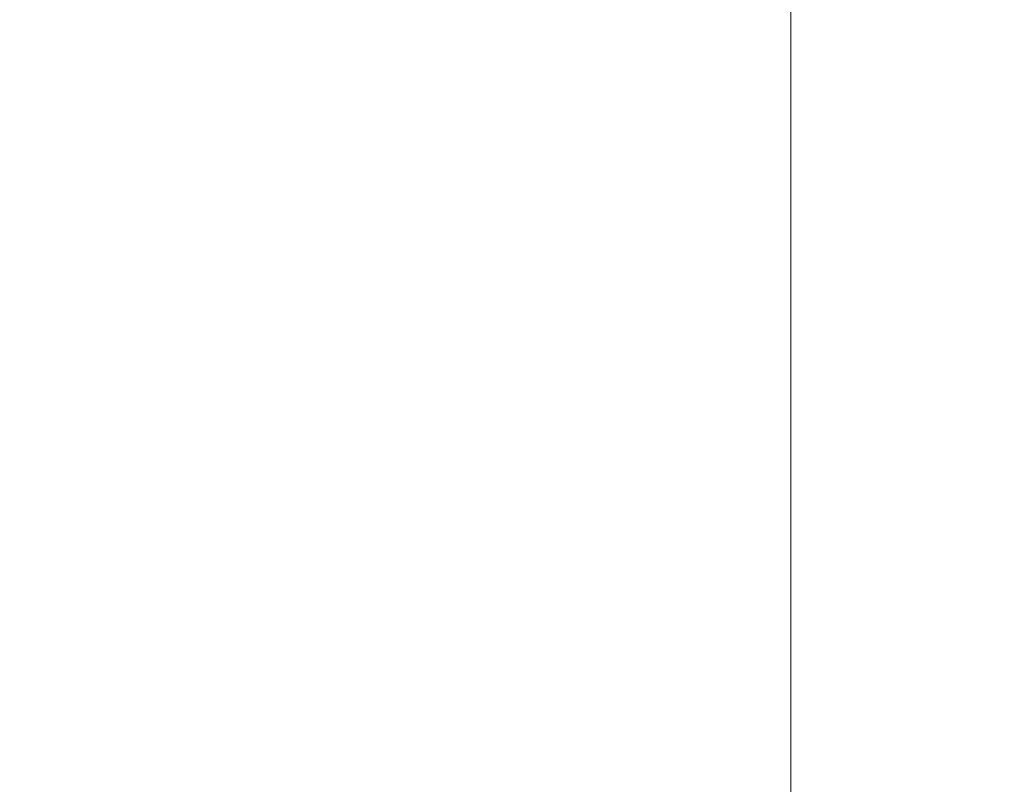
# Model space of a CAD drawing. Header units: millimetres. Extents: x 4 to 1188, y 1 to 840.
# Tile 134 of 210: x 727.07 to 735.64, y 388.37 to 395.02. Entities that reach past the tile are written whole.
import ezdxf

# ---------------------------------------------------------------- set-up
doc = ezdxf.new("R2010")
doc.units = ezdxf.units.MM
doc.layers.add('1', color=7, linetype='Continuous')
doc.styles.add('Arial Unicode MS', font='Arial Unicode MS')
doc.dimstyles.get("Standard").update_dxf_attribs({"dimtxt": 0.18, "dimasz": 0.18, "dimexe": 0.18, "dimexo": 0.0625, "dimgap": 0.09, "dimtad": 0, "dimtih": 1, "dimtoh": 1, "dimdec": 4, "dimzin": 0, "dimdsep": 46, "dimtxsty": 'Standard', "dimcen": 0.09, "dimadec": 0, "dimazin": 0, "dimtfac": 1, "dimtdec": 4, "dimtofl": 0, "dimtmove": 0, "dimatfit": 3, "dimfxl": 0, "dimtolj": 1, "dimtzin": 0, "dimarcsym": 0})

# ---------------------------------------------------------------- blocks, each defined once
blk = doc.blocks.new('_U19')
at = {"layer": '1', "color": 18, "lineweight": 35}
for p, q in [((725.9294, 427.7529), (752.7812, 427.7529)), ((750.7812, 427.7529), (750.7812, 286.2743)), ((723.3524, 286.2743), (752.7812, 286.2743))]:
    blk.add_line(p, q, dxfattribs=at)
at = {"layer": '1', "color": 18, "lineweight": 70}
for points in [[(750.7812, 427.7529), (751.5571, 424.2529), (750.0053, 424.2529)], [(750.7812, 286.2743), (750.0053, 289.7743), (751.5571, 289.7743)]]:
    blk.add_solid(points, dxfattribs=at)
at = {"layer": '1', "color": 18, "linetype": 'Continuous', "lineweight": 13, "insert": (750.0264, 351.6615), "char_height": 5, "attachment_point": 7, "rotation": 90, "line_spacing_factor": 1.047437, "style": 'Arial Unicode MS'}
blk.add_mtext('\\fArial Unicode MS|b0|i0;\\W1.0000;990', dxfattribs=at)

msp = doc.modelspace()

# ---------------------------------------------------------------- linework, layer by layer
at = {"layer": '1', "color": 154, "linetype": 'Continuous', "lineweight": 13}
msp.add_line((733.7809, 287.3243), (733.7809, 397.1826), dxfattribs=at)

# ---------------------------------------------------------------- dimensions: what is measured, and where the dimension line sits
at = {"layer": '1', "color": 18, "linetype": 'Continuous', "lineweight": 13}
dim = msp.add_linear_dim(base=(750.7812, 286.2743), p1=(724.9294, 427.7529), p2=(692.6738, 286.2743), angle=90, dimstyle='Standard', override={"dimtxt": 5, "dimasz": 3.5, "dimexe": 2, "dimexo": 1, "dimgap": 2.5, "dimtad": 1, "dimtih": 0, "dimtoh": 0, "dimdec": 0, "dimlfac": 7, "dimzin": 8, "dimdsep": 44, "dimlunit": 2, "dimtxsty": 'Arial Unicode MS', "dimsah": 1, "dimse1": 0, "dimse2": 0, "dimsd1": 0, "dimsd2": 0, "dimclrd": 18, "dimclre": 18, "dimclrt": 18, "dimtol": 0, "dimtm": -0.1, "dimtfac": 0.4, "dimtdec": 2, "dimtofl": 1, "dimtmove": 0, "dimtzin": 8, "dimlwd": 35, "dimlwe": 35}, dxfattribs=at)
dim.commit()
dim.dimension.update_dxf_attribs({"geometry": '_U19', "text_midpoint": (750.7812, 357.0136), "dimtype": 160})

doc.saveas('drawing.dxf')
